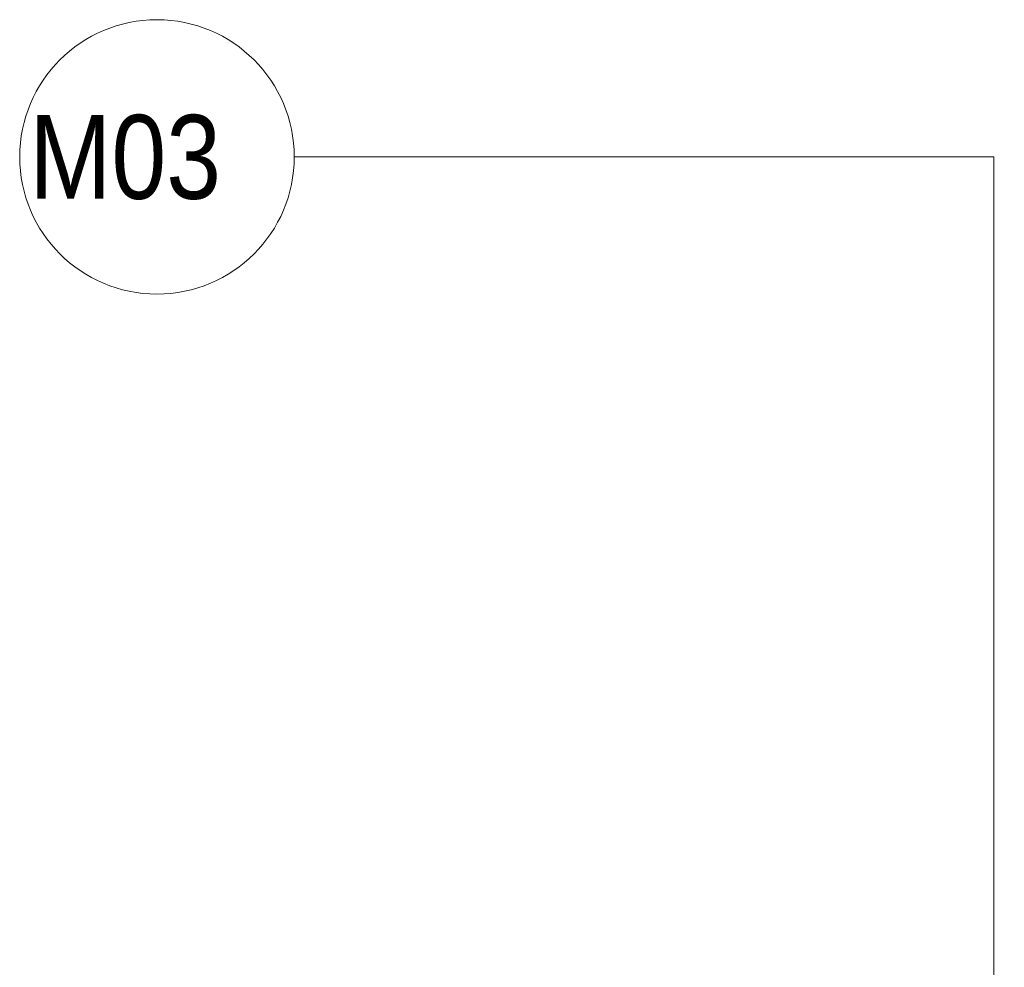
# Model space of a CAD drawing. Header units: millimetres. Extents: x -65 to 293624, y -1905 to 31061.
# Tile 97 of 256: x 46423 to 47830, y 21845 to 23201. Entities that reach past the tile are written whole.
import ezdxf

# ---------------------------------------------------------------- set-up
doc = ezdxf.new("R2010")
doc.units = ezdxf.units.MM
doc.header["$MEASUREMENT"] = 0
doc.layers.add('00 Silt sein.AR', color=7, linetype='Continuous')
doc.styles.add('GENERATED_STYLE_4', font='txt', dxfattribs={"width": 0.84})

# ---------------------------------------------------------------- blocks, each defined once
blk = doc.blocks.new('Label_11_2', base_point=(47815.2, 19280.2))
at = {"layer": '00 Silt sein.AR', "linetype": 'Continuous', "lineweight": 0, "true_color": 0x000000}
blk.add_hatch(color=178, dxfattribs=at).paths.add_polyline_path([(47800.2, 19280.2), (47801.4, 19274.5), (47804.6, 19269.6), (47809.5, 19266.4), (47815.2, 19265.2), (47821, 19266.4), (47825.8, 19269.6), (47829.1, 19274.5), (47830.2, 19280.2), (47829.1, 19286), (47825.8, 19290.8), (47821, 19294.1), (47815.2, 19295.2), (47809.5, 19294.1), (47804.6, 19290.8), (47801.4, 19286)])
at = {"layer": '00 Silt sein.AR', "color": 7, "linetype": 'Continuous', "lineweight": 13}
for p, q in [((47815.2, 23004.3), (46815.2, 23004.3)), ((47815.2, 19295.2), (47815.2, 23004.3))]:
    blk.add_line(p, q, dxfattribs=at)
at = {"layer": '00 Silt sein.AR', "color": 7, "linetype": 'Continuous', "lineweight": 13, "flags": 128}
blk.add_lwpolyline([(46815.2, 23004.3, 1), (46422.8, 23004.3, 1)], format="xyb", close=True, dxfattribs=at)
at = {"layer": '00 Silt sein.AR', "color": 7, "linetype": 'Continuous', "lineweight": 13}
blk.add_circle((47815.2, 19280.2), 15, dxfattribs=at)
at = {"layer": '00 Silt sein.AR', "color": 7, "lineweight": 13, "insert": (46619, 23064.3), "char_height": 120, "attachment_point": 2, "style": 'GENERATED_STYLE_4'}
blk.add_mtext('\\A1;{\\pqc;\\pt0,20000;\\fArial|b0|i0|c0|p34;M03 \\fArial|b0|i0|c0|p34;\\A1{\\H.66x;\\S^  ;}\\fArial|b0|i0|c0|p34;\\fArial|b0|i0|c0|p34;\\A1{\\H.66x;\\S^  ;}\\fArial|b0|i0|c0|p34;\\fArial|b0|i0|c0|p34;\\fArial|b0|i0|c0|p34;\\fArial|b0|i0|c0|p34;\\fArial|b0|i0|c0|p34;\\fArial|b0|i0|c0|p34;\\fArial|b0|i0|c0|p34;\\fArial|b0|i0|c0|p34;\\fArial|b0|i0|c0|p34;\\fArial|b0|i0|c0|p34;\\fArial|b0|i0|c0|p34;\\fArial|b0|i0|c0|p34;\\fArial|b0|i0|c0|p34;\\fArial|b0|i0|c0|p34;\\fArial|b0|i0|c0|p34;\\fArial|b0|i0|c0|p34;\\fArial|b0|i0|c0|p34;\\fArial|b0|i0|c0|p34;\\fArial|b0|i0|c0|p34;\\fArial|b0|i0|c0|p34;\\fArial|b0|i0|c0|p34;\\fArial|b0|i0|c0|p34;\\fArial|b0|i0|c0|p34;\\fArial|b0|i0|c0|p34;\\fArial|b0|i0|c0|p34;\\fArial|b0|i0|c0|p34;\\fArial|b0|i0|c0|p34;\\fArial|b0|i0|c0|p34;\\fArial|b0|i0|c0|p34;\\fArial|b0|i0|c0|p34;\\fArial|b0|i0|c0|p34;\\fArial|b0|i0|c0|p34;\\fArial|b0|i0|c0|p34;\\fArial|b0|i0|c0|p34;\\fArial|b0|i0|c0|p34;\\fArial|b0|i0|c0|p34;\\fArial|b0|i0|c0|p34;\\fArial|b0|i0|c0|p34;\\fArial|b0|i0|c0|p34;\\fArial|b0|i0|c0|p34;\\fArial|b0|i0|c0|p34;\\fArial|b0|i0|c0|p34;\\fArial|b0|i0|c0|p34;\\fArial|b0|i0|c0|p34;}', dxfattribs=at)

msp = doc.modelspace()

# ---------------------------------------------------------------- block references
at = {"layer": '00 Silt sein.AR', "color": 7, "linetype": 'Continuous', "lineweight": 13}
msp.add_blockref('Label_11_2', (47815.2, 19280.2), dxfattribs=at)

doc.saveas('drawing.dxf')
